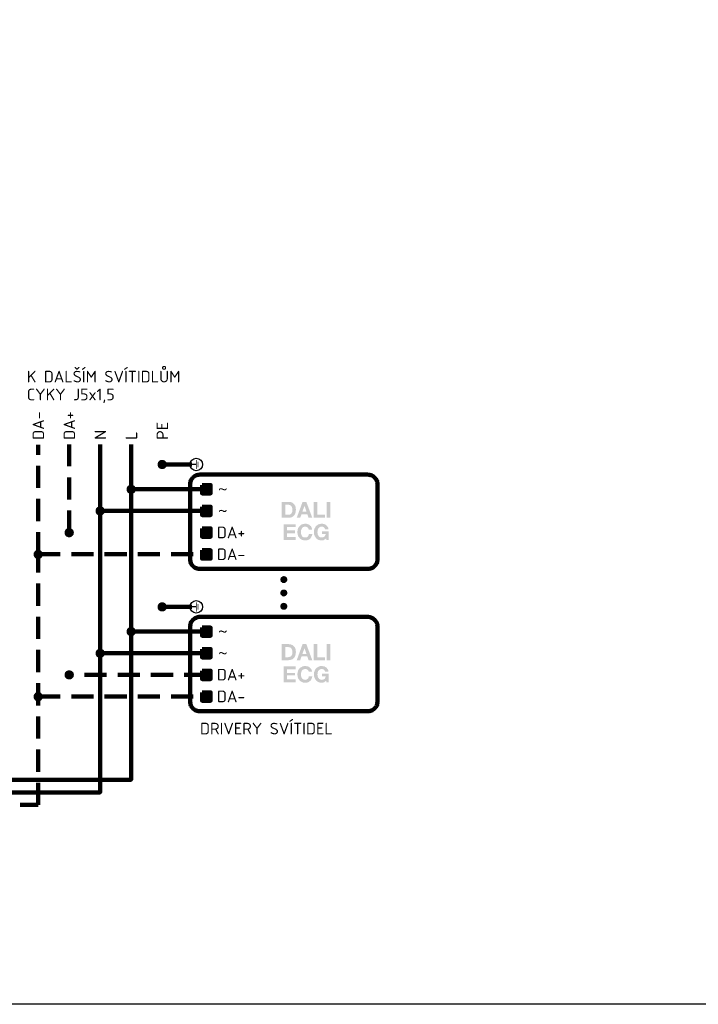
# Model space of a CAD drawing. Extents: x 171565 to 840288, y -737149 to -289557.
# Tile 9 of 59: x 423505 to 431164, y -388446 to -377327. Entities that reach past the tile are written whole.
import ezdxf

# ---------------------------------------------------------------- set-up
doc = ezdxf.new("R2010")
doc.units = 0
doc.header["$MEASUREMENT"] = 0
doc.linetypes.add('DASHDOT', pattern=[1, 0.5, -0.25, 0, -0.25])
doc.linetypes.add('DASHED2', pattern=[0.375, 0.25, -0.125])
doc.layers.add('E1', color=3, linetype='Continuous')
doc.layers.add('H', color=7, linetype='Continuous', lineweight=100)
doc.layers.add('P', color=250, linetype='Continuous', lineweight=100)
doc.styles.add('ad_popis', font='isocpeur.ttf')

# ---------------------------------------------------------------- blocks, each defined once
blk = doc.blocks.new('A$C2DB3110F')
at = {"color": 60}
blk.add_line((0, -216), (0, 0), dxfattribs=at)
for points, const_width in [([(219, -216), (-219, -216)], 20.8), ([(130, -294), (-130, -294)], 20.8), ([(66, -371), (-66, -371)], 10.5)]:
    blk.add_lwpolyline(points, dxfattribs=dict(at, const_width=const_width))

msp = doc.modelspace()

# ---------------------------------------------------------------- hatches: boundary and pattern name
at = {"layer": 'H', "linetype": 'Continuous'}
for points in [[(425113, -382298), (425123, -382298), (425134, -382302), (425142, -382306), (425150, -382313), (425157, -382321), (425161, -382329), (425165, -382340), (425165, -382350), (425165, -382360), (425161, -382371), (425157, -382379), (425150, -382388), (425142, -382394), (425134, -382398), (425123, -382402), (425113, -382402), (425102, -382402), (425092, -382398), (425084, -382394), (425075, -382388), (425069, -382379), (425065, -382371), (425061, -382360), (425061, -382350), (425061, -382340), (425065, -382329), (425069, -382321), (425075, -382313), (425084, -382306), (425092, -382302), (425102, -382298)], [(424763, -382578), (424773, -382578), (424784, -382582), (424792, -382587), (424800, -382593), (424807, -382601), (424811, -382610), (424815, -382620), (424815, -382630), (424815, -382641), (424811, -382651), (424807, -382660), (424800, -382668), (424792, -382674), (424784, -382678), (424773, -382682), (424763, -382682), (424752, -382682), (424742, -382678), (424734, -382674), (424725, -382668), (424719, -382660), (424715, -382651), (424711, -382641), (424711, -382630), (424711, -382620), (424715, -382610), (424719, -382601), (424725, -382593), (424734, -382587), (424742, -382582), (424752, -382578)], [(425563, -382582), (425563, -382676), (425659, -382676), (425659, -382582)], [(425842, -382626), (425838, -382632), (425834, -382637), (425827, -382641), (425819, -382643), (425809, -382641), (425798, -382637), (425788, -382630), (425782, -382630), (425775, -382628), (425769, -382630), (425765, -382635), (425763, -382639), (425759, -382643), (425752, -382635), (425757, -382628), (425761, -382622), (425769, -382618), (425777, -382618), (425788, -382620), (425792, -382620), (425798, -382624), (425804, -382626), (425809, -382628), (425815, -382630), (425819, -382630), (425823, -382630), (425827, -382626), (425832, -382622), (425836, -382616)], [(424413, -382822), (424423, -382824), (424434, -382826), (424442, -382830), (424450, -382837), (424457, -382845), (424461, -382853), (424465, -382864), (424465, -382874), (424465, -382885), (424461, -382895), (424457, -382903), (424450, -382912), (424442, -382918), (424434, -382924), (424423, -382926), (424413, -382928), (424402, -382926), (424392, -382924), (424384, -382918), (424375, -382912), (424369, -382903), (424365, -382895), (424361, -382885), (424361, -382874), (424361, -382864), (424365, -382853), (424369, -382845), (424375, -382837), (424384, -382830), (424392, -382826), (424402, -382824)], [(425563, -382828), (425563, -382922), (425659, -382922), (425659, -382828)], [(426502, -382918), (426538, -382918), (426546, -382918), (426554, -382916), (426563, -382912), (426569, -382905), (426575, -382899), (426579, -382889), (426582, -382885), (426582, -382878), (426584, -382872), (426584, -382864), (426584, -382857), (426582, -382851), (426582, -382845), (426579, -382841), (426577, -382830), (426571, -382822), (426565, -382814), (426557, -382810), (426550, -382807), (426544, -382805), (426538, -382805), (426532, -382805), (426502, -382805), (426502, -382918), (426463, -382772), (426540, -382772), (426550, -382772), (426559, -382774), (426565, -382774), (426573, -382778), (426579, -382780), (426588, -382785), (426594, -382789), (426598, -382795), (426604, -382799), (426609, -382807), (426613, -382814), (426617, -382822), (426619, -382830), (426621, -382841), (426621, -382849), (426623, -382862), (426621, -382870), (426621, -382880), (426619, -382889), (426617, -382897), (426615, -382905), (426611, -382912), (426607, -382920), (426602, -382926), (426596, -382932), (426590, -382937), (426584, -382941), (426577, -382945), (426569, -382947), (426561, -382949), (426550, -382951), (426540, -382951), (426463, -382951), (426463, -382772)], [(426696, -382882), (426742, -382882), (426719, -382816), (426696, -382882), (426698, -382772), (426740, -382772), (426807, -382951), (426765, -382951), (426752, -382912), (426686, -382912), (426671, -382951), (426632, -382951), (426698, -382772)], [(426823, -382772), (426863, -382772), (426863, -382918), (426950, -382918), (426950, -382951), (426823, -382951)], [(426971, -382772), (426971, -382951), (427011, -382951), (427011, -382772)], [(425842, -382870), (425838, -382876), (425834, -382882), (425827, -382887), (425819, -382887), (425809, -382887), (425798, -382880), (425788, -382876), (425782, -382874), (425775, -382874), (425769, -382874), (425765, -382878), (425763, -382882), (425759, -382889), (425752, -382878), (425757, -382872), (425761, -382868), (425769, -382864), (425777, -382862), (425782, -382862), (425788, -382864), (425792, -382866), (425798, -382868), (425804, -382870), (425809, -382872), (425815, -382874), (425819, -382876), (425823, -382874), (425827, -382870), (425832, -382866), (425836, -382862)], [(425563, -383072), (425563, -383166), (425659, -383166), (425659, -383072)], [(426484, -383024), (426619, -383024), (426619, -383057), (426523, -383057), (426523, -383095), (426611, -383095), (426611, -383126), (426523, -383126), (426523, -383170), (426621, -383170), (426621, -383203), (426484, -383203)], [(426767, -383085), (426765, -383078), (426763, -383072), (426759, -383066), (426754, -383062), (426748, -383057), (426742, -383055), (426736, -383053), (426727, -383053), (426721, -383053), (426715, -383053), (426704, -383057), (426696, -383064), (426690, -383072), (426686, -383080), (426682, -383091), (426679, -383103), (426679, -383114), (426679, -383126), (426682, -383137), (426686, -383147), (426690, -383155), (426696, -383164), (426704, -383170), (426715, -383172), (426721, -383174), (426727, -383174), (426736, -383174), (426744, -383172), (426750, -383168), (426757, -383164), (426761, -383157), (426765, -383151), (426767, -383143), (426769, -383135), (426807, -383135), (426807, -383143), (426804, -383149), (426802, -383157), (426798, -383164), (426796, -383172), (426792, -383176), (426788, -383182), (426782, -383187), (426777, -383193), (426771, -383197), (426765, -383199), (426759, -383203), (426750, -383205), (426744, -383205), (426736, -383207), (426727, -383207), (426717, -383207), (426709, -383205), (426698, -383203), (426690, -383201), (426684, -383197), (426675, -383191), (426669, -383187), (426663, -383180), (426659, -383174), (426652, -383166), (426648, -383160), (426646, -383151), (426642, -383143), (426642, -383132), (426640, -383124), (426640, -383114), (426640, -383103), (426642, -383095), (426642, -383085), (426646, -383076), (426648, -383068), (426652, -383062), (426659, -383053), (426663, -383047), (426669, -383041), (426675, -383035), (426684, -383030), (426690, -383026), (426698, -383024), (426709, -383022), (426717, -383020), (426727, -383020), (426736, -383020), (426742, -383020), (426748, -383022), (426757, -383024), (426763, -383026), (426769, -383028), (426773, -383032), (426779, -383037), (426784, -383041), (426790, -383045), (426794, -383051), (426796, -383055), (426800, -383062), (426802, -383070), (426804, -383076), (426804, -383085)], [(426963, -383182), (426959, -383189), (426952, -383195), (426946, -383199), (426940, -383201), (426934, -383205), (426927, -383205), (426921, -383207), (426915, -383207), (426904, -383207), (426894, -383205), (426886, -383203), (426877, -383201), (426869, -383197), (426863, -383191), (426854, -383187), (426850, -383180), (426844, -383174), (426840, -383166), (426836, -383160), (426832, -383151), (426829, -383143), (426827, -383132), (426827, -383124), (426825, -383114), (426827, -383103), (426827, -383095), (426829, -383085), (426832, -383076), (426836, -383068), (426840, -383062), (426844, -383053), (426850, -383047), (426854, -383041), (426863, -383035), (426869, -383030), (426877, -383026), (426886, -383024), (426894, -383022), (426904, -383020), (426915, -383020), (426921, -383020), (426927, -383020), (426936, -383022), (426942, -383024), (426948, -383026), (426954, -383028), (426959, -383032), (426965, -383035), (426969, -383041), (426973, -383045), (426977, -383049), (426982, -383055), (426986, -383062), (426988, -383068), (426990, -383074), (426990, -383082), (426952, -383082), (426950, -383076), (426946, -383070), (426944, -383064), (426938, -383060), (426934, -383057), (426927, -383053), (426921, -383053), (426915, -383053), (426909, -383053), (426902, -383053), (426892, -383057), (426884, -383064), (426877, -383072), (426871, -383080), (426869, -383091), (426867, -383103), (426865, -383114), (426867, -383126), (426869, -383137), (426871, -383147), (426877, -383155), (426884, -383164), (426892, -383170), (426902, -383172), (426909, -383174), (426915, -383174), (426923, -383174), (426932, -383172), (426938, -383168), (426944, -383164), (426950, -383160), (426952, -383151), (426957, -383145), (426957, -383135), (426917, -383135), (426917, -383105), (426992, -383105), (426992, -383203), (426967, -383203)], [(425563, -383318), (425563, -383412), (425659, -383412), (425659, -383318)], [(426486, -383610), (426494, -383612), (426500, -383614), (426509, -383618), (426513, -383622), (426519, -383628), (426523, -383635), (426525, -383641), (426525, -383649), (426525, -383657), (426523, -383666), (426519, -383672), (426513, -383678), (426509, -383682), (426500, -383687), (426494, -383689), (426486, -383689), (426477, -383689), (426471, -383687), (426465, -383682), (426459, -383678), (426452, -383672), (426450, -383666), (426448, -383657), (426446, -383649), (426448, -383641), (426450, -383635), (426452, -383628), (426459, -383622), (426465, -383618), (426471, -383614), (426477, -383612)], [(426486, -383762), (426494, -383762), (426500, -383764), (426509, -383768), (426513, -383772), (426519, -383778), (426523, -383785), (426525, -383793), (426525, -383801), (426525, -383810), (426523, -383816), (426519, -383822), (426513, -383828), (426509, -383832), (426500, -383837), (426494, -383839), (426486, -383841), (426477, -383839), (426471, -383837), (426465, -383832), (426459, -383828), (426452, -383822), (426450, -383816), (426448, -383810), (426446, -383801), (426448, -383793), (426450, -383785), (426452, -383778), (426459, -383772), (426465, -383768), (426471, -383764), (426477, -383762)], [(425113, -383906), (425123, -383906), (425134, -383910), (425142, -383915), (425150, -383921), (425157, -383929), (425161, -383938), (425165, -383948), (425165, -383958), (425165, -383969), (425161, -383979), (425157, -383988), (425150, -383996), (425142, -384002), (425134, -384006), (425123, -384010), (425113, -384010), (425102, -384010), (425092, -384006), (425084, -384002), (425075, -383996), (425069, -383988), (425065, -383979), (425061, -383969), (425061, -383958), (425061, -383948), (425065, -383938), (425069, -383929), (425075, -383921), (425084, -383915), (425092, -383910), (425102, -383906)], [(426486, -383912), (426494, -383914), (426500, -383916), (426509, -383918), (426513, -383924), (426519, -383930), (426523, -383937), (426525, -383943), (426525, -383951), (426525, -383960), (426523, -383968), (426519, -383974), (426513, -383980), (426509, -383985), (426500, -383989), (426494, -383991), (426486, -383991), (426477, -383991), (426471, -383989), (426465, -383985), (426459, -383980), (426452, -383974), (426450, -383968), (426448, -383960), (426446, -383951), (426448, -383943), (426450, -383937), (426452, -383930), (426459, -383924), (426465, -383918), (426471, -383916), (426477, -383914)], [(424763, -384185), (424773, -384187), (424784, -384189), (424792, -384193), (424800, -384199), (424807, -384207), (424811, -384216), (424815, -384226), (424815, -384237), (424815, -384247), (424811, -384257), (424807, -384266), (424800, -384274), (424792, -384280), (424784, -384287), (424773, -384289), (424763, -384291), (424752, -384289), (424742, -384287), (424734, -384280), (424725, -384274), (424719, -384266), (424715, -384257), (424711, -384247), (424711, -384237), (424711, -384226), (424715, -384216), (424719, -384207), (424725, -384199), (424734, -384193), (424742, -384189), (424752, -384187)], [(425563, -384191), (425563, -384285), (425659, -384285), (425659, -384191)], [(425842, -384232), (425838, -384239), (425834, -384245), (425827, -384249), (425819, -384249), (425809, -384249), (425798, -384243), (425788, -384239), (425782, -384237), (425775, -384237), (425769, -384237), (425765, -384241), (425763, -384245), (425759, -384251), (425752, -384241), (425757, -384235), (425761, -384230), (425769, -384226), (425777, -384224), (425782, -384224), (425788, -384226), (425792, -384228), (425798, -384230), (425804, -384232), (425809, -384235), (425815, -384237), (425819, -384239), (425823, -384237), (425827, -384232), (425832, -384228), (425836, -384224)], [(426502, -384526), (426538, -384526), (426546, -384524), (426554, -384522), (426563, -384520), (426569, -384514), (426575, -384505), (426579, -384497), (426582, -384491), (426582, -384485), (426584, -384478), (426584, -384472), (426584, -384466), (426582, -384460), (426582, -384453), (426579, -384447), (426577, -384437), (426571, -384428), (426565, -384422), (426557, -384416), (426550, -384414), (426544, -384414), (426538, -384412), (426532, -384412), (426502, -384412), (426502, -384526), (426463, -384378), (426540, -384378), (426550, -384380), (426559, -384380), (426565, -384382), (426573, -384385), (426579, -384389), (426588, -384391), (426594, -384397), (426598, -384401), (426604, -384407), (426609, -384414), (426613, -384420), (426617, -384428), (426619, -384437), (426621, -384447), (426621, -384457), (426623, -384468), (426621, -384478), (426621, -384487), (426619, -384495), (426617, -384503), (426615, -384512), (426611, -384520), (426607, -384526), (426602, -384532), (426596, -384539), (426590, -384543), (426584, -384549), (426577, -384551), (426569, -384555), (426561, -384557), (426550, -384557), (426540, -384560), (426463, -384560), (426463, -384378)], [(426696, -384489), (426742, -384489), (426719, -384424), (426696, -384489), (426698, -384378), (426740, -384378), (426807, -384560), (426765, -384560), (426752, -384518), (426686, -384518), (426671, -384560), (426632, -384560), (426698, -384378)], [(426823, -384378), (426863, -384378), (426863, -384526), (426950, -384526), (426950, -384560), (426823, -384560)], [(426971, -384378), (426971, -384560), (427011, -384560), (427011, -384378)], [(424413, -384430), (424423, -384430), (424434, -384435), (424442, -384439), (424450, -384445), (424457, -384453), (424461, -384462), (424465, -384472), (424465, -384482), (424465, -384493), (424461, -384503), (424457, -384512), (424450, -384520), (424442, -384526), (424434, -384530), (424423, -384535), (424413, -384535), (424402, -384535), (424392, -384530), (424384, -384526), (424375, -384520), (424369, -384512), (424365, -384503), (424361, -384493), (424361, -384482), (424361, -384472), (424365, -384462), (424369, -384453), (424375, -384445), (424384, -384439), (424392, -384435), (424402, -384430)], [(425563, -384435), (425563, -384528), (425659, -384528), (425659, -384435)], [(425842, -384478), (425838, -384485), (425834, -384489), (425827, -384493), (425819, -384495), (425809, -384493), (425798, -384489), (425788, -384482), (425782, -384480), (425775, -384480), (425769, -384482), (425765, -384485), (425763, -384491), (425759, -384495), (425752, -384487), (425757, -384480), (425761, -384474), (425769, -384470), (425777, -384468), (425788, -384470), (425792, -384472), (425798, -384474), (425804, -384478), (425809, -384480), (425815, -384482), (425819, -384482), (425823, -384482), (425827, -384478), (425832, -384474), (425836, -384468)], [(426484, -384630), (426619, -384630), (426619, -384664), (426523, -384664), (426523, -384703), (426611, -384703), (426611, -384732), (426523, -384732), (426523, -384776), (426621, -384776), (426621, -384810), (426484, -384810)], [(426767, -384691), (426765, -384685), (426763, -384678), (426759, -384674), (426754, -384668), (426748, -384666), (426742, -384662), (426736, -384660), (426727, -384660), (426721, -384660), (426715, -384662), (426704, -384666), (426696, -384670), (426690, -384678), (426686, -384689), (426682, -384699), (426679, -384710), (426679, -384722), (426679, -384732), (426682, -384743), (426686, -384753), (426690, -384762), (426696, -384770), (426704, -384776), (426715, -384780), (426721, -384780), (426727, -384782), (426736, -384780), (426744, -384778), (426750, -384774), (426757, -384770), (426761, -384764), (426765, -384757), (426767, -384749), (426769, -384741), (426807, -384741), (426807, -384749), (426804, -384757), (426802, -384764), (426798, -384772), (426796, -384778), (426792, -384785), (426788, -384791), (426782, -384795), (426777, -384799), (426771, -384803), (426765, -384807), (426759, -384810), (426750, -384812), (426744, -384814), (426736, -384814), (426727, -384814), (426717, -384814), (426709, -384814), (426698, -384810), (426690, -384807), (426684, -384803), (426675, -384799), (426669, -384793), (426663, -384787), (426659, -384780), (426652, -384774), (426648, -384766), (426646, -384757), (426642, -384749), (426642, -384741), (426640, -384730), (426640, -384722), (426640, -384712), (426642, -384701), (426642, -384693), (426646, -384685), (426648, -384676), (426652, -384668), (426659, -384660), (426663, -384653), (426669, -384647), (426675, -384643), (426684, -384639), (426690, -384635), (426698, -384630), (426709, -384628), (426717, -384626), (426727, -384626), (426736, -384626), (426742, -384628), (426748, -384628), (426757, -384630), (426763, -384632), (426769, -384637), (426773, -384639), (426779, -384643), (426784, -384647), (426790, -384653), (426794, -384657), (426796, -384664), (426800, -384670), (426802, -384676), (426804, -384685), (426804, -384691)], [(426963, -384791), (426959, -384797), (426952, -384801), (426946, -384805), (426940, -384810), (426934, -384812), (426927, -384814), (426921, -384814), (426915, -384814), (426904, -384814), (426894, -384814), (426886, -384810), (426877, -384807), (426869, -384803), (426863, -384799), (426854, -384793), (426850, -384787), (426844, -384780), (426840, -384774), (426836, -384766), (426832, -384757), (426829, -384749), (426827, -384741), (426827, -384730), (426825, -384722), (426827, -384712), (426827, -384701), (426829, -384693), (426832, -384685), (426836, -384676), (426840, -384668), (426844, -384660), (426850, -384653), (426854, -384647), (426863, -384643), (426869, -384639), (426877, -384635), (426886, -384630), (426894, -384628), (426904, -384626), (426915, -384626), (426921, -384626), (426927, -384628), (426936, -384628), (426942, -384630), (426948, -384632), (426954, -384637), (426959, -384639), (426965, -384643), (426969, -384647), (426973, -384651), (426977, -384657), (426982, -384662), (426986, -384668), (426988, -384676), (426990, -384682), (426990, -384691), (426952, -384691), (426950, -384682), (426946, -384676), (426944, -384672), (426938, -384668), (426934, -384664), (426927, -384662), (426921, -384660), (426915, -384660), (426909, -384660), (426902, -384662), (426892, -384666), (426884, -384670), (426877, -384678), (426871, -384689), (426869, -384699), (426867, -384710), (426865, -384722), (426867, -384732), (426869, -384743), (426871, -384753), (426877, -384762), (426884, -384770), (426892, -384776), (426902, -384780), (426909, -384780), (426915, -384782), (426923, -384780), (426932, -384778), (426938, -384776), (426944, -384772), (426950, -384766), (426952, -384760), (426957, -384751), (426957, -384743), (426917, -384743), (426917, -384714), (426992, -384714), (426992, -384810), (426967, -384810)], [(425563, -384680), (425563, -384774), (425659, -384774), (425659, -384680)], [(425563, -384924), (425563, -385018), (425659, -385018), (425659, -384924)]]:
    msp.add_hatch(color=0, dxfattribs=at).paths.add_polyline_path(points)
at = {"layer": 'H', "linetype": 'DASHDOT'}
for points in [[(424063, -383068), (424073, -383070), (424084, -383072), (424092, -383076), (424100, -383082), (424107, -383091), (424113, -383099), (424115, -383110), (424117, -383120), (424115, -383130), (424113, -383141), (424107, -383149), (424100, -383157), (424092, -383164), (424084, -383168), (424073, -383172), (424063, -383172), (424052, -383172), (424044, -383168), (424034, -383164), (424027, -383157), (424019, -383149), (424015, -383141), (424013, -383130), (424011, -383120), (424013, -383110), (424015, -383099), (424019, -383091), (424027, -383082), (424034, -383076), (424044, -383072), (424052, -383070)], [(423713, -383312), (423725, -383314), (423734, -383316), (423744, -383322), (423750, -383328), (423757, -383337), (423763, -383345), (423765, -383355), (423767, -383366), (423765, -383376), (423763, -383387), (423757, -383395), (423750, -383403), (423744, -383410), (423734, -383414), (423725, -383416), (423713, -383418), (423702, -383416), (423694, -383414), (423684, -383410), (423677, -383403), (423671, -383395), (423665, -383387), (423663, -383376), (423661, -383366), (423663, -383355), (423665, -383345), (423671, -383337), (423677, -383328), (423684, -383322), (423694, -383316), (423702, -383314)], [(424063, -384674), (424073, -384676), (424084, -384678), (424092, -384682), (424100, -384689), (424107, -384697), (424113, -384705), (424115, -384716), (424117, -384726), (424115, -384737), (424113, -384747), (424107, -384755), (424100, -384764), (424092, -384770), (424084, -384774), (424073, -384778), (424063, -384778), (424052, -384778), (424044, -384774), (424034, -384770), (424027, -384764), (424019, -384755), (424015, -384747), (424013, -384737), (424011, -384726), (424013, -384716), (424015, -384705), (424019, -384697), (424027, -384689), (424034, -384682), (424044, -384678), (424052, -384676)], [(423713, -384918), (423725, -384920), (423734, -384922), (423744, -384928), (423750, -384935), (423757, -384943), (423763, -384951), (423765, -384962), (423767, -384972), (423765, -384982), (423763, -384993), (423757, -385001), (423750, -385010), (423744, -385016), (423734, -385020), (423725, -385022), (423713, -385024), (423702, -385022), (423694, -385020), (423684, -385016), (423677, -385010), (423671, -385001), (423665, -384993), (423663, -384982), (423661, -384972), (423663, -384962), (423665, -384951), (423671, -384943), (423677, -384935), (423684, -384928), (423694, -384922), (423702, -384920)]]:
    msp.add_hatch(color=0, dxfattribs=at).paths.add_polyline_path(points)

# ---------------------------------------------------------------- linework, layer by layer
at = {"elevation": 900}
msp.add_lwpolyline([(401797, -388446), (401797, -356946), (446347, -356946), (446347, -388446)], close=True, dxfattribs=at)
at = {"layer": 'E1', "color": 7}
for centre in [(425498, -382350, 900), (425498, -383958, 900)]:
    msp.add_circle(centre, 70.2, dxfattribs=at)
at = {"layer": 'P', "color": 0, "linetype": 'DASHED2', "ltscale": 1000}
for p, q in [((423713, -383364, 900), (423713, -382129, 900)), ((424063, -383120, 900), (424063, -382124, 900))]:
    msp.add_line(p, q, dxfattribs=at)
at = {"layer": 'P', "color": 0, "linetype": 'Continuous', "elevation": 900}
for points in [[(420827, -385430), (420827, -386053), (424413, -386053), (424413, -382124)], [(421087, -385430), (421087, -385911), (424763, -385911), (424763, -382124)], [(425113, -382350), (425447, -382350)], [(427434, -382464), (427444, -382466), (427454, -382466), (427465, -382470), (427475, -382472), (427486, -382478), (427494, -382482), (427502, -382489), (427511, -382497), (427517, -382503), (427523, -382512), (427529, -382522), (427534, -382530), (427538, -382541), (427540, -382551), (427542, -382562), (427542, -382574), (427542, -383420), (427542, -383432), (427540, -383443), (427538, -383453), (427534, -383464), (427529, -383472), (427523, -383482), (427517, -383491), (427511, -383497), (427502, -383505), (427494, -383512), (427486, -383516), (427475, -383520), (427465, -383524), (427454, -383528), (427444, -383528), (427434, -383530), (425538, -383530), (425527, -383528), (425517, -383528), (425507, -383524), (425496, -383520), (425486, -383516), (425477, -383512), (425469, -383505), (425461, -383497), (425454, -383491), (425448, -383482), (425442, -383472), (425438, -383464), (425434, -383453), (425432, -383443), (425429, -383432), (425429, -383420), (425429, -382574), (425429, -382562), (425432, -382551), (425434, -382541), (425438, -382530), (425442, -382522), (425448, -382512), (425454, -382503), (425461, -382497), (425469, -382489), (425477, -382482), (425486, -382478), (425496, -382472), (425507, -382470), (425517, -382466), (425527, -382466), (425538, -382464), (427434, -382464)], [(424763, -382630), (425611, -382630)], [(425563, -382582), (425563, -382676), (425659, -382676), (425659, -382582), (425563, -382582)], [(425563, -382828), (425563, -382922), (425659, -382922), (425659, -382828), (425563, -382828)], [(424413, -382874), (425611, -382874)], [(425563, -383072), (425563, -383166), (425659, -383166), (425659, -383072), (425563, -383072)], [(425563, -383318), (425563, -383412), (425659, -383412), (425659, -383318), (425563, -383318)], [(425113, -383958), (425447, -383958)], [(427434, -384072), (427444, -384072), (427454, -384074), (427465, -384076), (427475, -384080), (427486, -384085), (427494, -384091), (427502, -384097), (427511, -384103), (427517, -384112), (427523, -384120), (427529, -384128), (427534, -384139), (427538, -384147), (427540, -384157), (427542, -384170), (427542, -384180), (427542, -385028), (427542, -385039), (427540, -385049), (427538, -385060), (427534, -385070), (427529, -385080), (427523, -385089), (427517, -385097), (427511, -385105), (427502, -385112), (427494, -385118), (427486, -385124), (427475, -385128), (427465, -385132), (427454, -385135), (427444, -385137), (427434, -385137), (425538, -385137), (425527, -385137), (425517, -385135), (425507, -385132), (425496, -385128), (425486, -385124), (425477, -385118), (425469, -385112), (425461, -385105), (425454, -385097), (425448, -385089), (425442, -385080), (425438, -385070), (425434, -385060), (425432, -385049), (425429, -385039), (425429, -385028), (425429, -384180), (425429, -384170), (425432, -384157), (425434, -384147), (425438, -384139), (425442, -384128), (425448, -384120), (425454, -384112), (425461, -384103), (425469, -384097), (425477, -384091), (425486, -384085), (425496, -384080), (425507, -384076), (425517, -384074), (425527, -384072), (425538, -384072), (427434, -384072)], [(425563, -384191), (425563, -384285), (425659, -384285), (425659, -384191), (425563, -384191)], [(424763, -384237), (425611, -384237)], [(424413, -384482), (425611, -384482)], [(425563, -384435), (425563, -384528), (425659, -384528), (425659, -384435), (425563, -384435)], [(425563, -384680), (425563, -384774), (425659, -384774), (425659, -384680), (425563, -384680)], [(425563, -384924), (425563, -385018), (425659, -385018), (425659, -384924), (425563, -384924)]]:
    msp.add_lwpolyline(points, dxfattribs=at)
at = {"layer": 'P', "color": 0, "linetype": 'DASHED2', "ltscale": 1000, "elevation": 900}
for points in [[(420512, -385430), (420512, -386195), (423713, -386195), (423713, -383364), (425611, -383364)], [(425611, -384726), (424063, -384726)], [(423713, -384972), (425611, -384972)]]:
    msp.add_lwpolyline(points, dxfattribs=at)

# ---------------------------------------------------------------- block references
at = {"layer": 'E1', "color": 7, "xscale": 0.2390625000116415, "yscale": 0.2390625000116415, "zscale": 0.2390625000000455, "rotation": 90}
for p in [(425447, -382350, 900), (425447, -383958, 900)]:
    msp.add_blockref('A$C2DB3110F', p, dxfattribs=at)

# ---------------------------------------------------------------- texts
at = {"style": 'ad_popis'}
for s, height, p in [('K DALŠÍM SVÍTIDLŮM', 131.25, (423585, -381423, 900)), ('CYKY J5x1,5', 131.25, (423585, -381625, 900)), ('DA+', 131.2, (425731, -383183, 900)), ('DA-', 131.2, (425731, -383429, 900)), ('DA+', 131.2, (425731, -384789, 900)), ('DA-', 131.2, (425731, -385035, 900)), ('DRIVERY SVÍTIDEL', 131.25, (425540, -385398, 900))]:
    msp.add_text(s, height=height, dxfattribs=at).set_placement(p)
for s, height, p in [('DA-', 131.2, (423781, -382071, 900)), ('DA+', 131.2, (424131, -382071, 900)), ('N', 131, (424481, -382071, 900)), ('PE', 131.2, (425181, -382071, 900)), ('L', 131, (424831, -382071, 900))]:
    msp.add_text(s, height=height, rotation=90, dxfattribs=at).set_placement(p)

doc.saveas('drawing.dxf')
